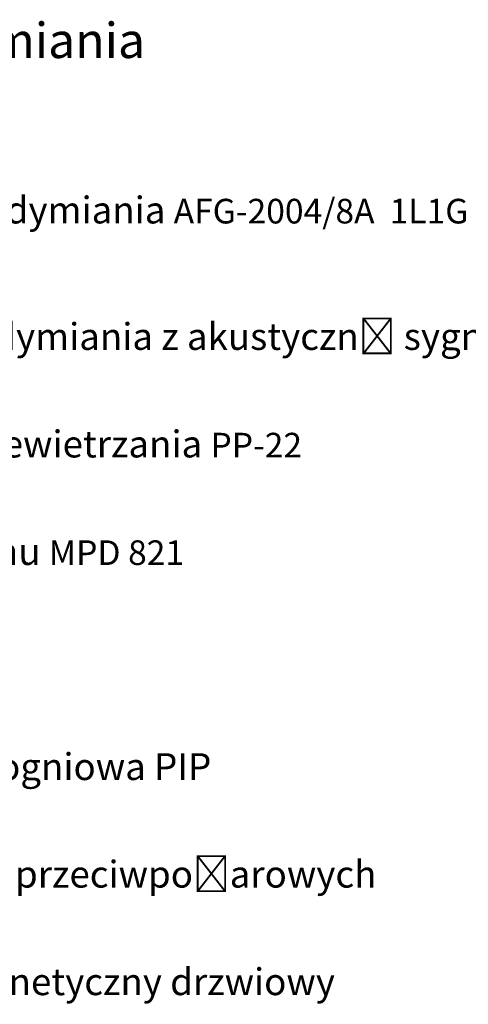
# Model space of a CAD drawing. Header units: millimetres. Extents: x 2709036 to 2756280, y 168165 to 192362.
# Tile 49 of 192: x 2715201 to 2715493, y 184694 to 185335. Entities that reach past the tile are written whole.
import ezdxf

# ---------------------------------------------------------------- set-up
doc = ezdxf.new("R2010")
doc.units = ezdxf.units.MM
doc.header["$MEASUREMENT"] = 0
doc.layers.add('D+H_TABELKA', color=7, linetype='Continuous', lineweight=13)
doc.styles.add('Arial', font='arial.ttf')

msp = doc.modelspace()

# ---------------------------------------------------------------- texts
at = {"layer": 'D+H_TABELKA', "style": 'Arial'}
for s, width, heights, insert, char_height, attachment_point in [('\\pxqc;LEGENDA- System Oddymiania', 1204.5661, [0], (2714454.6, 185333.2), 23, 1), (' Centrala systemu oddymiania {\\fCalibri|b0|i0|c238|p0;\\H0.916667x;AFG-2004/8A  1L1G }', 994.5661, [1423.2], (2714957.94, 185211.28), 17.5, 4), (' Ręczny przycisk oddymiania z akustyczną sygnalizacją zadziałania  {\\fCalibri|b0|i0|c238|p0;\\H0.916667x;RPO-02  }', 994.5661, [830.09], (2714957.94, 185128.97), 17.5, 4), (' Ręczny przycisk przewietrzania \\fCalibri|b0|i0|c238|p0;\\H0.916667x;PP-22 ', 994.5661, [841.43], (2714957.94, 185058.97), 17.5, 4), (' Optyczna czujka dymu {\\fCalibri|b0|i0|c238|p0;\\H0.916667x;MPD 821 }', 994.5661, [835.55], (2714957.94, 184988.97), 17.5, 4), ('{\\fArial|b0|i0|c238|p0; Puszka instalacyjna ogniowa PIP}', 994.5661, [815.66], (2714957.94, 184848.97), 17.5, 4), (' Centrala zamknięć przeciwpożarowych', 994.5661, [828.3], (2714957.94, 184778.97), 17.5, 4), ('{\\fArial|b0|i0|c238|p0; Chwytak elektromagnetyczny drzwiowy }', 994.5661, [773.9], (2714957.94, 184708.97), 17.5, 4)]:
    msp.add_mtext_dynamic_manual_height_columns(s, width=width, gutter_width=12.5, heights=heights, dxfattribs=dict(at, insert=insert, char_height=char_height, attachment_point=attachment_point))

doc.saveas('drawing.dxf')
